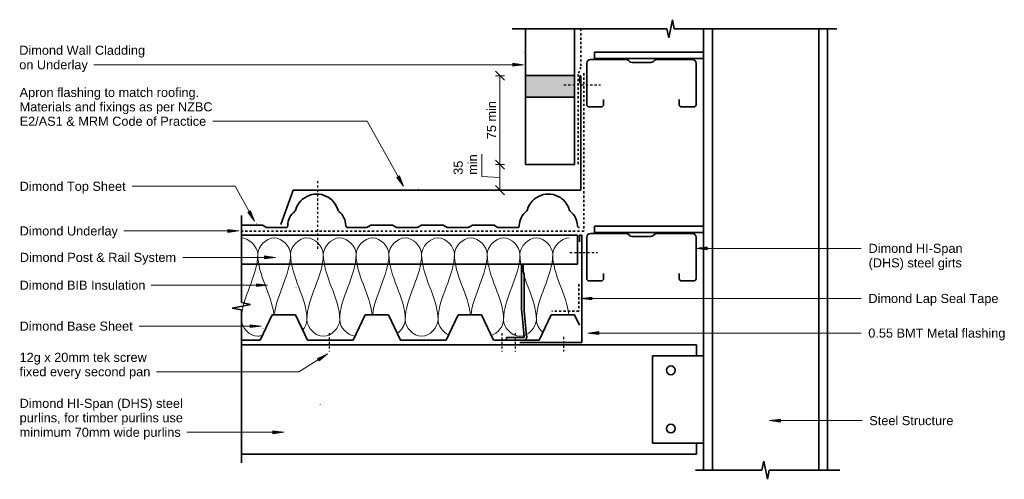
# Model space of a CAD drawing. Header units: millimetres. Extents: x -1220 to 781, y 2425 to 7101.
# Tile 2 of 2: x -1220 to 132, y 6470 to 7101. Entities that reach past the tile are written whole.
import ezdxf

# ---------------------------------------------------------------- set-up
doc = ezdxf.new("R2010")
doc.units = ezdxf.units.MM
doc.linetypes.add('Dash', pattern=[6, 3, -3])
for name, color, linetype, lineweight in [('A-DETL', 90, 'Continuous', 18), ('A-DETL-GENF', 92, 'Continuous', 18), ('A-DETL-MEDM', 33, 'Continuous', 35), ('A-DETL-THIN', 151, 'Continuous', 18), ('Advanced Standard System_dwg', 8, 'Continuous', 18), ('G-ANNO-TEXT', 231, 'Continuous', 9)]:
    doc.layers.add(name, color=color, linetype=linetype, lineweight=lineweight)
doc.styles.add('Arial', font='arial.ttf', dxfattribs={"height": 12.5})

# ---------------------------------------------------------------- blocks, each defined once
blk = doc.blocks.new('Advanced Standard System_dwg__ArchTick-320487-Wall - Roof junction _90 degrees_')
at = {"lineweight": 18}
blk.add_line((-0.5, -0.5), (0.5, 0.5), dxfattribs=at)

msp = doc.modelspace()

# ---------------------------------------------------------------- hatches: boundary and pattern name
at = {"layer": 'A-DETL-GENF'}
for color, points in [(7, [(-527.6, 7056.8), (-527.6, 7056), (-525.1, 7056.4)]), (9, [(-525.1, 7024.4), (-525.1, 6994.4), (-458.1, 6994.4), (-458.1, 7024.4)]), (7, [(-672, 6869.4), (-672.7, 6869), (-671.2, 6867)]), (7, [(-894.6, 6821.5), (-895.4, 6821.3), (-894.3, 6819)]), (7, [(-284.7, 6788.9), (-287.2, 6788.5), (-284.7, 6788.1)]), (7, [(-840.7, 6733.9), (-840.7, 6733.1), (-838.2, 6733.5)]), (7, [(-886.7, 6677.9), (-886.7, 6677.1), (-884.2, 6677.5)]), (7, [(-807.7, 6572.9), (-807.7, 6572.1), (-805.2, 6572.5)]), (7, [(-106.7, 6550.9), (-109.2, 6550.5), (-106.7, 6550.1)])]:
    msp.add_hatch(color=color, dxfattribs=at).paths.add_polyline_path(points)
at = {"layer": 'G-ANNO-TEXT'}
for points in [[(-527.9, 7039.2), (-542.9, 7041.2), (-542.9, 7037.2)], [(-692.9, 6872.3), (-698.5, 6886.4), (-701.9, 6884.4)], [(-897.6, 6824.5), (-903.1, 6838.6), (-906.6, 6836.7)], [(-918.8, 6811), (-933.8, 6813), (-933.8, 6809)], [(-290.7, 6787), (-275.7, 6785.1), (-275.7, 6789)], [(-868.5, 6774.6), (-883.5, 6776.6), (-883.5, 6772.7)], [(-879.5, 6736.4), (-894.5, 6738.4), (-894.5, 6734.5)], [(-449.2, 6718.3), (-434.2, 6716.3), (-434.2, 6720.2)], [(-888.3, 6680.2), (-903.3, 6682.2), (-903.3, 6678.3)], [(-439.8, 6670.8), (-424.8, 6668.8), (-424.8, 6672.7)], [(-797, 6642.2), (-810.8, 6636), (-808.7, 6632.6)], [(-190.2, 6550.5), (-175.2, 6548.6), (-175.2, 6552.5)], [(-857.3, 6534.6), (-872.3, 6536.6), (-872.3, 6532.6)]]:
    msp.add_hatch(color=7, dxfattribs=at).paths.add_polyline_path(points)

# ---------------------------------------------------------------- linework, layer by layer
at = {"layer": 'A-DETL', "linetype": 'Dash', "lineweight": 35}
for p, q in [((-449.2, 7088.5), (-449.2, 7035.9)), ((-449.2, 7035.9), (-453.1, 7025.8)), ((-453.1, 7025.8), (-453.1, 6902.2)), ((-445.1, 7027.5), (-445.1, 6810.5)), ((-445.1, 6810.5), (-915.4, 6810.5)), ((-452.1, 6737.9), (-452.1, 6700.8)), ((-452.1, 6700.8), (-489, 6700.8))]:
    msp.add_line(p, q, dxfattribs=at)
at = {"layer": 'A-DETL', "linetype": 'Dash', "lineweight": 25}
for p, q in [((-472.5, 7011.7), (-422.5, 7011.7)), ((-810.4, 6786.4), (-810.4, 6881.6)), ((-464.2, 6781.5), (-426.2, 6781.5)), ((-794.8, 6670.5), (-794.8, 6645.5)), ((-557.8, 6670.5), (-557.8, 6645.5)), ((-539.6, 6670.5), (-539.6, 6645.5)), ((-473.3, 6665.5), (-473.3, 6645.5))]:
    msp.add_line(p, q, dxfattribs=at)
at = {"layer": 'A-DETL'}
for points in [[(-915.4, 6801.4), (-904.8, 6801.4), (-892.9, 6789.5), (-892.9, 6778.9)], [(-892.9, 6778.9), (-892.9, 6789.5), (-870.4, 6813.3), (-847.9, 6789.5), (-847.9, 6778.9)], [(-847.9, 6778.9), (-847.9, 6789.5), (-825.4, 6813.3), (-802.9, 6789.5), (-802.9, 6778.9)], [(-802.9, 6778.9), (-802.9, 6789.5), (-780.4, 6813.3), (-757.9, 6789.5), (-757.9, 6778.9)], [(-757.9, 6778.9), (-757.9, 6789.5), (-735.4, 6813.3), (-712.9, 6789.5), (-712.9, 6778.9)], [(-712.9, 6778.9), (-712.9, 6789.5), (-690.4, 6813.3), (-667.9, 6789.5), (-667.9, 6778.9)], [(-667.9, 6778.9), (-667.9, 6789.5), (-645.4, 6813.3), (-622.9, 6789.5), (-622.9, 6778.9)], [(-622.9, 6778.9), (-622.9, 6789.5), (-600.4, 6813.3), (-577.9, 6789.5), (-577.9, 6778.9)], [(-577.9, 6778.9), (-577.9, 6789.5), (-555.4, 6813.3), (-532.9, 6789.5), (-532.9, 6778.9)], [(-532.9, 6778.9), (-532.9, 6789.5), (-510.4, 6813.3), (-487.9, 6789.5), (-487.9, 6778.9)], [(-487.9, 6778.9), (-487.9, 6789.5), (-476, 6801.4), (-465.4, 6801.4)], [(-892.9, 6778.9), (-892.9, 6748), (-915.4, 6719.8), (-915.4, 6688.9)], [(-870.8, 6695.8), (-873.7, 6724.1), (-892.9, 6750.3), (-892.9, 6778.9)], [(-847.9, 6778.9), (-847.9, 6750.3), (-867.2, 6724.1), (-870.1, 6695.8)], [(-825.4, 6688.9), (-825.4, 6719.8), (-847.9, 6748), (-847.9, 6778.9)], [(-802.9, 6778.9), (-802.9, 6748), (-825.4, 6719.8), (-825.4, 6688.9)], [(-780.4, 6688.9), (-780.4, 6719.8), (-802.9, 6748), (-802.9, 6778.9)], [(-757.9, 6778.9), (-757.9, 6748), (-780.4, 6719.8), (-780.4, 6688.9)], [(-735.8, 6695.8), (-738.7, 6724.1), (-757.9, 6750.3), (-757.9, 6778.9)], [(-712.9, 6778.9), (-712.9, 6750.3), (-732.2, 6724.1), (-735.1, 6695.8)], [(-690.4, 6688.9), (-690.4, 6719.8), (-712.9, 6748), (-712.9, 6778.9)], [(-667.9, 6778.9), (-667.9, 6748), (-690.4, 6719.8), (-690.4, 6688.9)], [(-645.4, 6688.9), (-645.4, 6719.8), (-667.9, 6748), (-667.9, 6778.9)], [(-622.9, 6778.9), (-622.9, 6748), (-645.4, 6719.8), (-645.4, 6688.9)], [(-600.8, 6695.8), (-603.7, 6724.1), (-622.9, 6750.3), (-622.9, 6778.9)], [(-577.9, 6778.9), (-577.9, 6750.3), (-597.2, 6724.1), (-600.1, 6695.8)], [(-555.4, 6688.9), (-555.4, 6719.8), (-577.9, 6748), (-577.9, 6778.9)], [(-532.9, 6778.9), (-532.9, 6748), (-555.4, 6719.8), (-555.4, 6688.9)], [(-510.4, 6688.9), (-510.4, 6719.8), (-532.9, 6748), (-532.9, 6778.9)], [(-487.9, 6778.9), (-487.9, 6748), (-510.4, 6719.8), (-510.4, 6688.9)], [(-465.8, 6695.8), (-468.7, 6724.1), (-487.9, 6750.3), (-487.9, 6778.9)], [(-831.4, 6674.9), (-827.8, 6679), (-825.4, 6684.1), (-825.4, 6688.9)], [(-825.4, 6688.9), (-825.4, 6678.3), (-802.9, 6654.5), (-780.4, 6678.3), (-780.4, 6688.9)], [(-780.4, 6688.9), (-780.4, 6678.7), (-770.1, 6667.4), (-759.3, 6666.5)], [(-701.5, 6670.3), (-695.1, 6674.7), (-690.4, 6682.1), (-690.4, 6688.9)], [(-690.4, 6688.9), (-690.4, 6678.3), (-667.9, 6654.5), (-645.4, 6678.3), (-645.4, 6688.9)], [(-645.4, 6688.9), (-645.4, 6680.8), (-638.9, 6672), (-630.8, 6668.2)], [(-572.4, 6667.3), (-563.3, 6670.3), (-555.4, 6680.1), (-555.4, 6688.9)], [(-555.4, 6688.9), (-555.4, 6678.3), (-532.9, 6654.5), (-510.4, 6678.3), (-510.4, 6688.9)], [(-510.4, 6688.9), (-510.4, 6682.8), (-506.7, 6676.3), (-501.4, 6671.8)]]:
    msp.add_open_spline(points, degree=3, dxfattribs=at)
msp.add_open_spline([(-915.4, 6688.9), (-915.4, 6678.3), (-902, 6664.1), (-888.6, 6666.9), (-886.5, 6667.7)], degree=3, knots=[0, 0, 0, 0, 1.414214, 1.688648, 1.688648, 1.688648, 1.688648], dxfattribs=at)
at = {"layer": 'A-DETL-MEDM'}
for p, q in [((-328.6, 7076), (-323.6, 7101)), ((-323.6, 7101), (-321.1, 7088.5)), ((-543.8, 7088.5), (-331.1, 7088.5)), ((-525.1, 7024.4), (-525.1, 7088.5)), ((-458.1, 6902), (-458.1, 7088.5)), ((-331.1, 7088.5), (-328.6, 7076)), ((-321.1, 7088.5), (-97.7, 7088.5)), ((-280.7, 7088.5), (-280.7, 6482.5)), ((-268.7, 6482.5), (-268.7, 7088.5)), ((-122.7, 7088.5), (-122.7, 6482.5)), ((-110.7, 6482.5), (-110.7, 7088.5)), ((-436.1, 7046.2), (-387.1, 7046.2)), ((-280.7, 7056.4), (-430.4, 7056.4)), ((-430.4, 7056.4), (-430.4, 7047.8)), ((-430.4, 7047.8), (-280.7, 7047.8)), ((-383.6, 7044.7), (-382.5, 7043.6)), ((-349.6, 7043.6), (-348.5, 7044.7)), ((-345, 7046.2), (-296.1, 7046.2)), ((-280.7, 7047.8), (-280.7, 7056.4)), ((-441.1, 6984.2), (-441.1, 7041.2)), ((-379, 7042.2), (-353.1, 7042.2)), ((-291.1, 7041.2), (-291.1, 6984.2)), ((-458.1, 7024.4), (-525.1, 7024.4)), ((-525.1, 7024.4), (-525.1, 6994.4)), ((-525.1, 6994.4), (-525.1, 7024.4)), ((-458.1, 6994.4), (-458.1, 7024.4)), ((-450.6, 7013.7), (-450.6, 7023.7)), ((-450.6, 7023.7), (-449.1, 7023.7)), ((-449.1, 7023.7), (-449.1, 6867)), ((-525.1, 6902), (-525.1, 6994.4)), ((-525.1, 6994.4), (-458.1, 6994.4)), ((-418.1, 6991.2), (-418.1, 6984.2)), ((-314.1, 6984.2), (-314.1, 6991.2)), ((-421.1, 6981.2), (-438.1, 6981.2)), ((-294.1, 6981.2), (-311.1, 6981.2)), ((-458.1, 6902), (-525.1, 6902)), ((-844.1, 6867), (-861.2, 6820)), ((-449.1, 6867), (-844.1, 6867)), ((-449.1, 6867), (-844.1, 6867)), ((-915.4, 6712.5), (-915.4, 6832.2)), ((-280.7, 6819.9), (-280.7, 6828.5)), ((-915.4, 6819), (-901.3, 6819)), ((-901.3, 6819), (-887.3, 6819)), ((-885.7, 6818.6), (-881.1, 6815.9)), ((-879.2, 6815.5), (-854.6, 6815.5)), ((-769.2, 6815.5), (-745, 6815.5)), ((-743.1, 6815.9), (-740.8, 6817.2)), ((-740.8, 6817.2), (-738.5, 6818.6)), ((-736.8, 6819), (-722.8, 6819)), ((-722.8, 6819), (-708.8, 6819)), ((-707.1, 6818.6), (-702.5, 6815.9)), ((-700.6, 6815.5), (-675.2, 6815.5)), ((-673.3, 6815.9), (-671.1, 6817.2)), ((-671.1, 6817.2), (-668.8, 6818.6)), ((-667.1, 6819), (-653.1, 6819)), ((-653.1, 6819), (-639.1, 6819)), ((-637.4, 6818.6), (-632.8, 6815.9)), ((-630.9, 6815.5), (-605.5, 6815.5)), ((-603.6, 6815.9), (-601.3, 6817.2)), ((-601.3, 6817.2), (-599, 6818.6)), ((-597.3, 6819), (-583.3, 6819)), ((-583.3, 6819), (-569.3, 6819)), ((-567.7, 6818.6), (-563.1, 6815.9)), ((-561.2, 6815.5), (-536.6, 6815.5)), ((-280.7, 6817.6), (-430.4, 6817.6)), ((-430.4, 6817.6), (-430.4, 6809)), ((-280.7, 6809), (-280.7, 6817.6)), ((-915.4, 6805.3), (-454.1, 6805.3)), ((-454.1, 6805.3), (-526.3, 6805.3)), ((-454.1, 6765.3), (-454.1, 6805.3)), ((-451, 6796.1), (-451, 6805.3)), ((-451, 6805.3), (-448.1, 6805.3)), ((-448.1, 6765.3), (-448.1, 6805.3)), ((-448.1, 6805.3), (-448.1, 6657.8)), ((-441.1, 6745.4), (-441.1, 6802.4)), ((-436.1, 6807.4), (-387.1, 6807.4)), ((-430.4, 6809), (-280.7, 6809)), ((-383.6, 6805.9), (-382.5, 6804.9)), ((-379, 6803.4), (-353.1, 6803.4)), ((-349.6, 6804.9), (-348.5, 6805.9)), ((-345, 6807.4), (-296.1, 6807.4)), ((-291.1, 6802.4), (-291.1, 6745.4)), ((-915.4, 6765.3), (-454.1, 6765.3)), ((-530.9, 6765.3), (-530.9, 6704)), ((-528.6, 6755.2), (-528.6, 6765.3)), ((-527.3, 6751.6), (-528.6, 6755.2)), ((-527.3, 6704), (-527.3, 6751.6)), ((-418.1, 6752.4), (-418.1, 6745.4)), ((-314.1, 6745.4), (-314.1, 6752.4)), ((-421.1, 6742.4), (-438.1, 6742.4)), ((-294.1, 6742.4), (-311.1, 6742.4)), ((-927.9, 6705), (-902.9, 6710)), ((-902.9, 6710), (-915.4, 6712.5)), ((-915.4, 6702.5), (-927.9, 6705)), ((-915.4, 6492.4), (-915.4, 6702.5)), ((-889.7, 6661), (-873.3, 6695.8)), ((-873.3, 6695.8), (-841.2, 6695.8)), ((-841.2, 6695.8), (-824.8, 6661)), ((-761.9, 6661), (-745.5, 6695.8)), ((-745.5, 6695.8), (-713.5, 6695.8)), ((-713.5, 6695.8), (-697.1, 6661)), ((-634.2, 6661), (-617.8, 6695.8)), ((-617.8, 6695.8), (-585.7, 6695.8)), ((-585.7, 6695.8), (-569.3, 6661)), ((-530.3, 6700.1), (-527.1, 6665.6)), ((-523.7, 6666.6), (-526.9, 6701.1)), ((-506.4, 6661), (-490, 6695.8)), ((-490, 6695.8), (-458, 6695.8)), ((-458, 6695.8), (-451.2, 6681.4)), ((-915.4, 6661), (-889.7, 6661)), ((-290.7, 6654.6), (-915.4, 6654.6)), ((-824.8, 6661), (-761.9, 6661)), ((-697.1, 6661), (-634.2, 6661)), ((-569.3, 6661), (-506.4, 6661)), ((-527.8, 6664.5), (-551.4, 6664.5)), ((-551.4, 6664.5), (-551.4, 6661)), ((-551.4, 6661), (-527.8, 6661)), ((-448.1, 6657.8), (-533.1, 6657.8)), ((-290.7, 6639.6), (-290.7, 6654.6)), ((-280.7, 6639.6), (-350.7, 6639.6)), ((-350.7, 6639.6), (-350.7, 6519.6)), ((-280.7, 6519.6), (-280.7, 6639.6)), ((-350.7, 6519.6), (-280.7, 6519.6)), ((-290.7, 6504.6), (-290.7, 6519.6)), ((-915.4, 6504.6), (-290.7, 6504.6)), ((-198.2, 6495), (-200.7, 6482.5)), ((-193.2, 6470), (-198.2, 6495)), ((-200.7, 6482.5), (-291.7, 6482.5)), ((-190.7, 6482.5), (-193.2, 6470)), ((-93.7, 6482.5), (-190.7, 6482.5))]:
    msp.add_line(p, q, dxfattribs=at)
for centre, radius, start, end in [((-436.1, 7041.2), 5, 90, 180), ((-387.1, 7041.2), 5, 45, 90), ((-345, 7041.2), 5, 90, 135), ((-296.1, 7041.2), 5, 0, 90), ((-379, 7047.2), 5, 225, 270), ((-353.1, 7047.2), 5, 270, 315), ((-438.1, 6984.2), 3, 180, 270), ((-421.1, 6984.2), 3, 270, 0), ((-311.1, 6984.2), 3, 180, 270), ((-294.1, 6984.2), 3, 270, 0), ((-811.9, 6831.5), 30.1, 56.7609, 163.2464), ((-811.9, 6831.5), 30.1, 16.974, 56.7609), ((-493.9, 6831.5), 30.1, 56.7609, 163.2464), ((-493.9, 6831.5), 30.1, 16.974, 56.7609), ((-825.6, 6817.6), 26.2, 129.405, 178.5484), ((-843.2, 6840.2), 2.5, 291.9049, 360), ((-780.6, 6840.2), 2.5, 177.4627, 248.0951), ((-798.2, 6817.6), 26.2, 1.4516, 50.595), ((-507.6, 6817.6), 26.2, 129.405, 178.5484), ((-525.2, 6840.2), 2.5, 291.9049, 360), ((-462.6, 6840.2), 2.5, 177.4627, 248.0951), ((-480.2, 6817.6), 26.2, 1.4516, 50.595), ((-887.3, 6815), 4, 65, 90), ((-879.2, 6820), 4.54, 245.1, 269.8999), ((-854.6, 6818.3), 2.8, 270, 360), ((-769.2, 6818.3), 2.8, 180, 270), ((-745, 6820), 4.5, 270, 295.006), ((-736.8, 6815), 4, 90, 115), ((-708.8, 6815), 4, 65, 90), ((-700.6, 6820), 4.54, 245.1, 269.8997), ((-675.2, 6820), 4.5, 270, 295), ((-667.1, 6815), 4, 90, 115), ((-639.1, 6815), 4, 65, 90), ((-630.9, 6820), 4.54, 245.1, 269.8998), ((-605.5, 6820), 4.5, 270, 295), ((-597.3, 6815), 4, 90, 115), ((-569.3, 6815), 4, 65, 90), ((-561.2, 6820), 4.54, 245.1, 269.8999), ((-536.6, 6818.3), 2.8, 270, 360), ((-451.2, 6818.3), 2.8, 180, 270), ((-436.1, 6802.4), 5, 90, 180), ((-387.1, 6802.4), 5, 45, 90), ((-379, 6808.4), 5, 225, 270), ((-353.1, 6808.4), 5, 270, 315), ((-345, 6802.4), 5, 90, 135), ((-296.1, 6802.4), 5, 0, 90), ((-438.1, 6745.4), 3, 180, 270), ((-421.1, 6745.4), 3, 270, 0), ((-311.1, 6745.4), 3, 180, 270), ((-294.1, 6745.4), 3, 270, 360), ((-517.7, 6704), 13.2, 180, 197), ((-517.7, 6704), 9.64, 180, 197), ((-527.8, 6665.3), 4.36, 270, 17), ((-527.8, 6665.3), 0.816, 270, 17), ((-325.7, 6619.6), 6, 0, 180), ((-325.7, 6619.6), 6, 180, 360), ((-325.7, 6539.6), 6, 0, 180), ((-325.7, 6539.6), 6, 180, 0)]:
    msp.add_arc(centre, radius, start, end, dxfattribs=at)
at = {"layer": 'A-DETL-THIN'}
for p, q in [((-566.7, 7024), (-554, 7024)), ((-560.3, 7024), (-560.3, 6902)), ((-458.1, 7024.4), (-525.1, 7024.4)), ((-525.1, 7024.4), (-525.1, 6994.4)), ((-458.1, 6994.4), (-458.1, 7024.4)), ((-525.1, 6994.4), (-458.1, 6994.4)), ((-585.3, 6916.3), (-585.3, 6885.5)), ((-554.1, 6902), (-566.5, 6902)), ((-566.5, 6902), (-555.6, 6902)), ((-560.3, 6902), (-560.3, 6867)), ((-585.3, 6885.5), (-560.3, 6884.5)), ((-553.9, 6867), (-566.5, 6867))]:
    msp.add_line(p, q, dxfattribs=at)
at = {"layer": 'G-ANNO-TEXT', "color": 250}
for p, q in [((-1036.7, 7039.2), (-1118.1, 7039.2)), ((-527.9, 7039.2), (-1036.7, 7039.2)), ((-527.9, 7039.2), (-542.9, 7041.2)), ((-542.9, 7041.2), (-542.9, 7037.2)), ((-542.9, 7037.2), (-527.9, 7039.2)), ((-943.8, 6961.5), (-954.6, 6961.5)), ((-742.5, 6961.5), (-943.8, 6961.5)), ((-692.9, 6872.3), (-742.5, 6961.5)), ((-698.5, 6886.4), (-701.9, 6884.4)), ((-701.9, 6884.4), (-692.9, 6872.3)), ((-692.9, 6872.3), (-698.5, 6886.4)), ((-1065, 6872.2), (-1065.4, 6872.2)), ((-923.9, 6872.2), (-1065, 6872.2)), ((-897.6, 6824.5), (-923.9, 6872.2)), ((-903.1, 6838.6), (-906.6, 6836.7)), ((-906.6, 6836.7), (-897.6, 6824.5)), ((-897.6, 6824.5), (-903.1, 6838.6)), ((-1076.6, 6811), (-1076.9, 6811)), ((-918.8, 6811), (-1076.6, 6811)), ((-918.8, 6811), (-933.8, 6813)), ((-933.8, 6813), (-933.8, 6809)), ((-933.8, 6809), (-918.8, 6811)), ((-275.7, 6789), (-290.7, 6787)), ((-290.7, 6787), (-275.7, 6785.1)), ((-290.7, 6787), (-64.2, 6787)), ((-275.7, 6785.1), (-275.7, 6789)), ((-995.5, 6774.6), (-995.9, 6774.6)), ((-868.5, 6774.6), (-995.5, 6774.6)), ((-868.5, 6774.6), (-883.5, 6776.6)), ((-883.5, 6776.6), (-883.5, 6772.7)), ((-883.5, 6772.7), (-868.5, 6774.6)), ((-1038.9, 6736.4), (-1039.2, 6736.4)), ((-879.5, 6736.4), (-1038.9, 6736.4)), ((-879.5, 6736.4), (-894.5, 6738.4)), ((-894.5, 6738.4), (-894.5, 6734.5)), ((-894.5, 6734.5), (-879.5, 6736.4)), ((-434.2, 6720.2), (-449.2, 6718.3)), ((-434.2, 6716.3), (-434.2, 6720.2)), ((-449.2, 6718.3), (-434.2, 6716.3)), ((-449.2, 6718.3), (-64.4, 6718.3)), ((-1055.4, 6680.2), (-1055.8, 6680.2)), ((-888.3, 6680.2), (-1055.4, 6680.2)), ((-888.3, 6680.2), (-903.3, 6682.2)), ((-903.3, 6682.2), (-903.3, 6678.3)), ((-903.3, 6678.3), (-888.3, 6680.2)), ((-424.8, 6672.7), (-439.8, 6670.8)), ((-439.8, 6670.8), (-424.8, 6668.8)), ((-439.8, 6670.8), (-64.6, 6670.8)), ((-424.8, 6668.8), (-424.8, 6672.7)), ((-797, 6642.2), (-836.5, 6617.6)), ((-797, 6642.2), (-810.8, 6636)), ((-808.7, 6632.6), (-797, 6642.2)), ((-810.8, 6636), (-808.7, 6632.6)), ((-998.4, 6617.6), (-1032.1, 6617.6)), ((-836.5, 6617.6), (-998.4, 6617.6)), ((-175.2, 6552.5), (-190.2, 6550.5)), ((-190.2, 6550.5), (-175.2, 6548.6)), ((-190.2, 6550.5), (-63.2, 6550.5)), ((-175.2, 6548.6), (-175.2, 6552.5)), ((-984.3, 6534.6), (-990.3, 6534.6)), ((-857.3, 6534.6), (-984.3, 6534.6)), ((-857.3, 6534.6), (-872.3, 6536.6)), ((-872.3, 6536.6), (-872.3, 6532.6)), ((-872.3, 6532.6), (-857.3, 6534.6))]:
    msp.add_line(p, q, dxfattribs=at)

# ---------------------------------------------------------------- block references
at = {"layer": 'Advanced Standard System_dwg', "color": 7, "xscale": 12.5, "yscale": 12.5, "zscale": 12.5}
for p, rotation in [((-560.3, 7024), 90), ((-560.3, 6902), 90), ((-560.3, 6902), 270), ((-560.3, 6867), 270)]:
    msp.add_blockref('Advanced Standard System_dwg__ArchTick-320487-Wall - Roof junction _90 degrees_', p, dxfattribs=dict(at, rotation=rotation))

# ---------------------------------------------------------------- texts
at = {"layer": 'G-ANNO-TEXT', "color": 7, "char_height": 12.5, "attachment_point": 1, "style": 'Arial'}
for s, insert, width in [('Dimond Wall Cladding', (-1220.4, 7065.3), 207.637), ('on Underlay', (-1220.4, 7045.4), 111.835), ('Apron flashing to match roofing.', (-1219.9, 7007.4), 297.025), ('Materials and fixings as per NZBC', (-1219.9, 6987.6), 319.072), ('E2/AS1 & MRM Code of Practice', (-1219.9, 6967.8), 309.451), ('Dimond Top Sheet', (-1219.9, 6878.5), 175.169), ('Dimond Underlay', (-1219.9, 6817.2), 161.139), ('Dimond HI-Span', (-54.2, 6793.3), 155.127), ('Dimond Post & Rail System', (-1219.5, 6780.9), 258.945), ('(DHS) steel girts', (-54.2, 6773.4), 155.928), ('Dimond BIB Insulation', (-1219.9, 6742.7), 206.835), ('Dimond Lap Seal Tape', (-54.4, 6724.5), 214.852), ('Dimond Base Sheet', (-1219.9, 6686.5), 186.793), ('0.55 BMT Metal flashing', (-54.6, 6677), 226.076), ('12g x 20mm tek screw', (-1220, 6643.7), 212.848), ('fixed every second pan', (-1220, 6623.9), 215.654), ('Dimond HI-Span (DHS) steel', (-1219.9, 6580.5), 270.57), ('purlins, for timber purlins use', (-1219.9, 6560.7), 269.367), ('Steel Structure', (-53.2, 6556.8), 139.093), ('minimum 70mm wide purlins', (-1219.9, 6540.8), 266.16)]:
    msp.add_mtext(s, dxfattribs=dict(at, insert=insert, width=width))
at = {"layer": 'G-ANNO-TEXT', "color": 7, "char_height": 12.5, "attachment_point": 1, "rotation": 90, "style": 'Arial'}
for s, insert, width in [('75 min', (-578.2, 6936.9), 62.932), ('min', (-604.2, 6888), 33.671), ('35', (-624, 6888), 23.249)]:
    msp.add_mtext(s, dxfattribs=dict(at, insert=insert, width=width))

doc.saveas('drawing.dxf')
